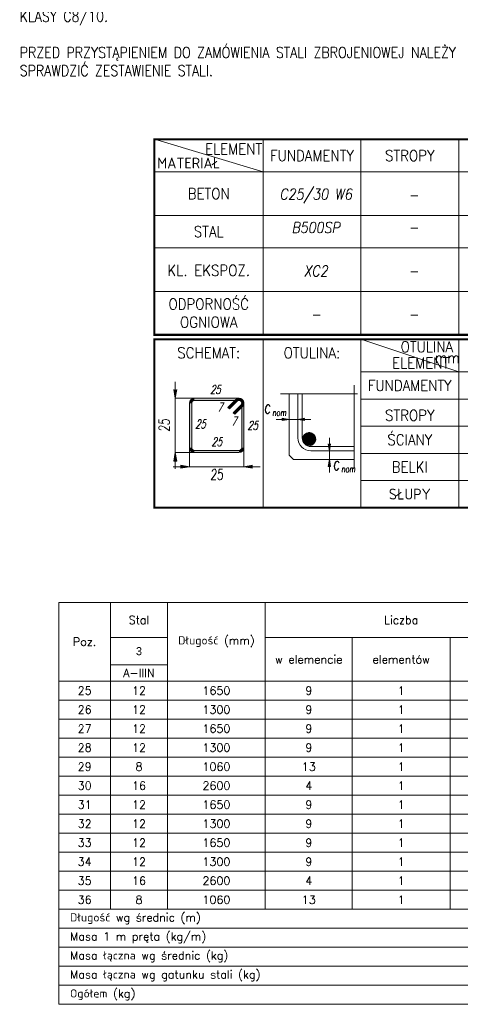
# Model space of a CAD drawing. Extents: x 291018 to 304753, y -113989 to -104075.
# Tile 10 of 12: x 301143 to 302764, y -111025 to -107399. Entities that reach past the tile are written whole.
import ezdxf
from ezdxf.enums import TextEntityAlignment as Align

# ---------------------------------------------------------------- set-up
doc = ezdxf.new("R2010")
doc.units = 0
doc.header["$LTSCALE"] = 5
doc.header["$MEASUREMENT"] = 0
doc.linetypes.add('KRESKOWA', pattern=[19.05, 12.7, -6.35])
for name, color, linetype, lineweight in [('AutoCAD_Structural_Detailing_pręt wyrzucony', 7, 'Continuous', 13), ('AutoCAD_Structural_Detailing_tabele zbrojenia', 7, 'Continuous', 20), ('Opisy', 3, 'Continuous', 9), ('PS_DIM', 4, 'Continuous', 13), ('PS_TEXT', 3, 'Continuous', 13)]:
    doc.layers.add(name, color=color, linetype=linetype, lineweight=lineweight)
doc.styles.add('r-simplex', font='simplex.shx', dxfattribs={"width": 0.9})
doc.styles.add('simplex', font='simplex.shx', dxfattribs={"width": 0.9})
doc.styles.add('SPK', font='simplex.shx', dxfattribs={"width": 0.7, "oblique": 15})
doc.styles.add('SPK Zestawienia', font='simplex.shx', dxfattribs={"width": 0.7, "oblique": 15, "height": 40})
doc.styles.add('styl2T', font='simplex.shx', dxfattribs={"height": 30})

# ---------------------------------------------------------------- blocks, each defined once
blk = doc.blocks.new('tabela')
at = {"layer": 'AutoCAD_Structural_Detailing_pręt wyrzucony'}
for points in [[(6196.7, -136812.2), (6188.7, -136812.2, -0.414213), (6206.7, -136794.2), (6206.7, -136802.2, 0.414213)], [(6188.7, -136976.2), (6188.7, -136812.2), (6196.7, -136812.2), (6196.7, -136976.2)], [(6206.7, -136794.2), (6370.7, -136794.2), (6370.7, -136802.2), (6206.7, -136802.2)], [(6329.7, -136827.7), (6358, -136799.4), (6363.6, -136805.1), (6335.3, -136833.4)], [(6363.6, -136805.1), (6358, -136799.4, -0.668179), (6388.7, -136812.2), (6380.7, -136812.2, 0.668179)], [(6370.7, -136802.2), (6370.7, -136794.2, -0.668179), (6383.4, -136824.9), (6377.8, -136819.2, 0.668179)], [(6388.7, -136812.2), (6388.7, -136976.2), (6380.7, -136976.2), (6380.7, -136812.2)], [(6383.4, -136824.9), (6355.1, -136853.2), (6349.5, -136847.5), (6377.8, -136819.2)], [(6206.7, -136986.2), (6206.7, -136994.2, -0.414214), (6188.7, -136976.2), (6196.7, -136976.2, 0.414214)], [(6370.7, -136994.2), (6206.7, -136994.2), (6206.7, -136986.2), (6370.7, -136986.2)], [(6380.7, -136976.2), (6388.7, -136976.2, -0.414214), (6370.7, -136994.2), (6370.7, -136986.2, 0.414214)]]:
    blk.add_hatch(color=6, dxfattribs=at).paths.add_polyline_path(points, flags=0)
at = {"layer": 'PS_TEXT'}
h = blk.add_hatch(color=8, dxfattribs=at)
h.dxf.hatch_style = 1
h.paths.add_polyline_path([(6136.4, -136794.2), (6142, -136762.3), (6136.4, -136762.3)])
h.paths.add_polyline_path([(6136.4, -136794.2), (6136.4, -136762.3), (6130.8, -136762.3)])
h = blk.add_hatch(color=8, dxfattribs=at)
h.dxf.hatch_style = 1
h.paths.add_polyline_path([(6555.4, -136872), (6529.9, -136876.5), (6529.9, -136872)])
h.paths.add_polyline_path([(6555.4, -136872), (6529.9, -136872), (6529.9, -136867.5)])
h = blk.add_hatch(color=8, dxfattribs=at)
h.dxf.hatch_style = 1
h.paths.add_polyline_path([(6587.4, -136872), (6612.9, -136876.5), (6612.9, -136872)])
h.paths.add_polyline_path([(6587.4, -136872), (6612.9, -136872), (6612.9, -136867.5)])
h = blk.add_hatch(dxfattribs=at)
h.set_pattern_fill('ANSI32', color=8, scale=0.32)
h.set_pattern_definition([(45, (32702.7694, -150542.6457), (-2.15526147, 2.15526147), []), (45, (32704.2062, -150542.6457), (-2.15526147, 2.15526147), [])])
h.paths.add_polyline_path([(6653.3, -136944.2, 1), (6605.3, -136944.2, 1)])
h = blk.add_hatch(color=8, dxfattribs=at)
h.dxf.hatch_style = 1
h.paths.add_polyline_path([(6136.4, -136994.2), (6142, -137026.1), (6136.4, -137026.1)])
h.paths.add_polyline_path([(6136.4, -136994.2), (6136.4, -137026.1), (6130.8, -137026.1)])
h = blk.add_hatch(color=8, dxfattribs=at)
h.dxf.hatch_style = 1
h.paths.add_polyline_path([(6703.2, -136987.8), (6707.7, -136962.3), (6703.2, -136962.3)])
h.paths.add_polyline_path([(6703.2, -136987.8), (6703.2, -136962.3), (6698.7, -136962.3)])
h = blk.add_hatch(color=8, dxfattribs=at)
h.dxf.hatch_style = 1
h.paths.add_polyline_path([(6703.2, -137019.8), (6707.7, -137045.3), (6703.2, -137045.3)])
h.paths.add_polyline_path([(6703.2, -137019.8), (6703.2, -137045.3), (6698.7, -137045.3)])
h = blk.add_hatch(color=8, dxfattribs=at)
h.dxf.hatch_style = 1
h.paths.add_polyline_path([(6188.7, -137046.5), (6156.8, -137052.1), (6156.8, -137046.5)])
h.paths.add_polyline_path([(6188.7, -137046.5), (6156.8, -137046.5), (6156.8, -137040.8)])
h = blk.add_hatch(color=8, dxfattribs=at)
h.dxf.hatch_style = 1
h.paths.add_polyline_path([(6388.7, -137046.5), (6420.6, -137052.1), (6420.6, -137046.5)])
h.paths.add_polyline_path([(6388.7, -137046.5), (6420.6, -137046.5), (6420.6, -137040.8)])
at = {"layer": 'AutoCAD_Structural_Detailing_pręt wyrzucony', "color": 6}
for p, q in [((6188.7, -136976.2), (6188.7, -136812.2)), ((6196.7, -136976.2), (6196.7, -136812.2)), ((6206.7, -136794.2), (6370.7, -136794.2)), ((6206.7, -136802.2), (6370.7, -136802.2)), ((6329.7, -136827.7), (6358, -136799.4)), ((6335.3, -136833.4), (6363.6, -136805.1)), ((6380.7, -136812.2), (6380.7, -136976.2)), ((6388.7, -136812.2), (6388.7, -136976.2)), ((6329.7, -136827.7), (6335.3, -136833.4)), ((6377.8, -136819.2), (6349.5, -136847.5)), ((6355.1, -136853.2), (6349.5, -136847.5)), ((6383.4, -136824.9), (6355.1, -136853.2)), ((6370.7, -136986.2), (6206.7, -136986.2)), ((6370.7, -136994.2), (6206.7, -136994.2))]:
    blk.add_line(p, q, dxfattribs=at)
for centre, radius, start, end in [((6206.7, -136812.2), 18, 90.0002, 180), ((6206.7, -136812.2), 10, 90.0002, 180), ((6370.7, -136812.2), 18, 0, 135), ((6370.7, -136812.2), 10, 0, 135), ((6370.7, -136812.2), 18, 315.0002, 90.0002), ((6370.7, -136812.2), 10, 315.0002, 90.0002), ((6206.7, -136976.2), 18, 180, 270), ((6206.7, -136976.2), 10, 180, 270), ((6370.7, -136976.2), 18, 270, 0), ((6370.7, -136976.2), 10, 270, 0)]:
    blk.add_arc(centre, radius, start, end, dxfattribs=at)
at = {"layer": 'PS_TEXT', "color": 7}
for p, q in [((6459.3, -136577), (6459.3, -137197)), ((6819.3, -136577), (6819.3, -137197)), ((6819.3, -136577), (7179.3, -136697)), ((7179.3, -137197), (7179.3, -136577)), ((7539.3, -137197), (7539.3, -136577)), ((7899.3, -137197), (7899.3, -136577)), ((6819.3, -136697), (8259.3, -136697)), ((6819.3, -136797), (8259.3, -136797)), ((6819.3, -136897), (8259.3, -136897)), ((6819.3, -136997), (8259.3, -136997)), ((6819.3, -137097), (8259.3, -137097))]:
    blk.add_line(p, q, dxfattribs=at)
at = {"layer": 'PS_TEXT', "color": 8}
for p, q in [((6136.4, -136734.2), (6136.4, -137054.2)), ((6130.8, -136762.3), (6136.4, -136794.2)), ((6130.8, -136762.3), (6136.4, -136794.2)), ((6142, -136762.3), (6136.4, -136794.2)), ((6142, -136762.3), (6136.4, -136794.2)), ((6603.4, -136939.8), (6603.4, -136777.7)), ((6211.2, -136794.2), (6136.4, -136794.2)), ((6635.4, -136872), (6507.4, -136872)), ((6529.9, -136867.5), (6555.4, -136872)), ((6529.9, -136876.5), (6529.9, -136867.5)), ((6529.9, -136867.5), (6555.4, -136872)), ((6529.9, -136876.5), (6555.4, -136872)), ((6529.9, -136876.5), (6555.4, -136872)), ((6612.9, -136867.5), (6587.4, -136872)), ((6612.9, -136876.5), (6587.4, -136872)), ((6703.2, -136939.8), (6703.2, -137067.8)), ((6130.8, -137026.1), (6136.4, -136994.2)), ((6130.8, -137026.1), (6136.4, -136994.2)), ((6130.8, -137026.1), (6136.4, -136994.2)), ((6142, -137026.1), (6136.4, -136994.2)), ((6142, -137026.1), (6136.4, -136994.2)), ((6142, -137026.1), (6136.4, -136994.2)), ((6211.2, -136994.2), (6136.4, -136994.2)), ((6188.7, -136971.7), (6188.7, -137046.5)), ((6388.7, -136971.7), (6388.7, -137046.5)), ((6635.4, -136971.8), (6794.7, -136971.8)), ((6698.7, -136962.3), (6703.2, -136987.8)), ((6698.7, -136962.3), (6703.2, -136987.8)), ((6707.7, -136962.3), (6703.2, -136987.8)), ((6707.7, -136962.3), (6703.2, -136987.8)), ((6130.8, -137026.1), (6142, -137026.1)), ((6142, -137026.1), (6130.8, -137026.1)), ((6698.7, -137045.3), (6703.2, -137019.8)), ((6698.7, -137045.3), (6703.2, -137019.8)), ((6698.7, -137045.3), (6703.2, -137019.8)), ((6707.7, -137045.3), (6703.2, -137019.8)), ((6707.7, -137045.3), (6703.2, -137019.8)), ((6707.7, -137045.3), (6703.2, -137019.8)), ((6448.7, -137046.5), (6128.7, -137046.5)), ((6156.8, -137040.8), (6188.7, -137046.5)), ((6156.8, -137040.8), (6156.8, -137052.1)), ((6156.8, -137040.8), (6188.7, -137046.5)), ((6156.8, -137052.1), (6156.8, -137040.8)), ((6156.8, -137040.8), (6188.7, -137046.5)), ((6156.8, -137052.1), (6188.7, -137046.5)), ((6156.8, -137052.1), (6188.7, -137046.5)), ((6156.8, -137052.1), (6188.7, -137046.5)), ((6420.6, -137040.8), (6388.7, -137046.5)), ((6420.6, -137040.8), (6388.7, -137046.5)), ((6420.6, -137052.1), (6388.7, -137046.5)), ((6420.6, -137052.1), (6388.7, -137046.5)), ((6698.7, -137045.3), (6707.7, -137045.3)), ((6707.7, -137045.3), (6698.7, -137045.3))]:
    blk.add_line(p, q, dxfattribs=at)
at = {"layer": 'PS_TEXT', "color": 8, "linetype": 'KRESKOWA', "ltscale": 0.02}
for p, q in [((6523.4, -136777.7), (6806.7, -136777.7)), ((6794.7, -136745.7), (6794.7, -137051.8))]:
    blk.add_line(p, q, dxfattribs=at)
at = {"layer": 'PS_TEXT', "color": 4}
for p, q in [((6555.4, -137003.8), (6555.4, -136777.7)), ((6587.4, -136939.8), (6587.4, -136777.7)), ((6635.4, -136987.8), (6794.7, -136987.8)), ((6555.4, -137003.8), (6571.4, -137019.8)), ((6571.4, -137019.8), (6794.7, -137019.8))]:
    blk.add_line(p, q, dxfattribs=at)
at = {"layer": 'PS_TEXT', "color": 51, "const_width": 8}
blk.add_lwpolyline([(6059.3, -137197), (8259.3, -137197), (8259.3, -136577), (6059.3, -136577)], close=True, dxfattribs=at)
at = {"layer": 'PS_TEXT', "color": 8}
blk.add_circle((6629.3, -136944.2), 24, dxfattribs=at)
at = {"layer": 'PS_TEXT', "color": 4}
blk.add_arc((6635.4, -136939.8), 48, 180, 270, dxfattribs=at)
at = {"layer": 'PS_TEXT', "color": 8}
blk.add_arc((6635.4, -136939.8), 32, 180, 270, dxfattribs=at)
at = {"layer": 'PS_DIM', "style": 'r-simplex', "oblique": 10, "width": 0.9, "flags": 4}
for tag, p in [('GÓRĄ', (7352.2, -136755.5)), ('DOŁEM', (7712.2, -136755.5)), ('STRONAMI', (8072.2, -136755.5)), ('GÓRĄ', (7352.2, -136855.5)), ('DOŁEM', (7712.2, -136855.5)), ('STRONAMI', (8072.2, -136855.5)), ('GÓRĄ', (7352.2, -136955.5)), ('DOŁEM', (7712.2, -136955.5)), ('STRONAMI', (8072.2, -136955.5)), ('GÓRĄ', (7352.2, -137055.5)), ('DOŁEM', (7712.2, -137055.5)), ('STRONAMI', (8072.2, -137055.5)), ('GÓRĄ', (7352.2, -137155.5)), ('DOŁEM', (7712.2, -137155.5)), ('STRONAMI', (8072.2, -137155.5))]:
    blk.add_attdef(tag, text='', height=40, dxfattribs=at).set_placement(p, align=Align.MIDDLE)
at = {"layer": 'PS_TEXT', "color": 4, "oblique": 5, "width": 0.7}
for s, height, style, p in [('c', 48, 'SPK Zestawienia', (6474.9, -136826.5)), ('nom', 24, 'SPK Zestawienia', (6519.5, -136847)), ('c', 48, 'SPK Zestawienia', (6728.9, -137034.4)), ('25', 40, 'SPK', (6288.7, -137074.6)), ('nom', 24, 'SPK Zestawienia', (6773.5, -137054.8))]:
    blk.add_text(s, height=height, dxfattribs=dict(at, style=style)).set_placement(p, align=Align.MIDDLE_CENTER)
at = {"layer": 'PS_TEXT', "color": 4, "style": 'SPK', "oblique": 5, "width": 0.7}
blk.add_text('25', height=40, rotation=90, dxfattribs=at).set_placement((6095.2, -136894.2), align=Align.MIDDLE_CENTER)
at = {"layer": 'PS_TEXT', "color": 51, "char_height": 40, "attachment_point": 5, "style": 'r-simplex'}
for s, insert, width in [('OTULINA ', (7062.2, -136604.7), 360), ('GÓRĄ', (7359.3, -136637), 360), ('SCHEMAT:', (6259.3, -136627), 400), ('OTULINA:', (6639.3, -136627), 400), ('mm', (7137.2, -136645.1), 380), ('DOŁEM', (7719.3, -136637), 360), ('STRONAMI', (8079.3, -136637), 360), ('ELEMENT', (7039.3, -136664.1), 400), ('FUNDAMENTY', (6999.3, -136747), 360), ('STROPY', (6999.3, -136857), 360), ('ŚCIANY', (6999.3, -136947), 360), ('BELKI', (6999.3, -137047), 360), ('SŁUPY', (6999.3, -137147), 360)]:
    blk.add_mtext(s, dxfattribs=dict(at, insert=insert, width=width))
at = {"layer": 'PS_TEXT', "color": 4, "char_height": 32, "width": 247.975, "attachment_point": 5, "style": 'SPK'}
for s, insert in [('25', (6283.4, -136762.2)), ('7', (6300.7, -136826.5)), ('25', (6228.7, -136888.9)), ('7', (6352.5, -136877.9)), ('25', (6420.7, -136894.2)), ('25', (6288.7, -136954.2))]:
    blk.add_mtext(s, dxfattribs=dict(at, insert=insert))
blk = doc.blocks.new('tabela_1')
at = {"layer": 'PS_TEXT', "color": 7}
for p, q in [((6059.3, -135817), (6459.3, -135937)), ((6459.3, -135817), (6459.3, -136537)), ((6819.3, -135817), (6819.3, -136537)), ((7179.3, -135817), (7179.3, -136537)), ((7539.3, -135817), (7539.3, -136537)), ((7899.3, -135817), (7899.3, -136537)), ((6059.3, -135937), (8259.3, -135937)), ((6059.3, -136097), (8259.3, -136097)), ((6059.3, -136217), (8259.3, -136217)), ((6179.3, -136217), (8259.3, -136217)), ((6059.3, -136377), (8259.3, -136377))]:
    blk.add_line(p, q, dxfattribs=at)
at = {"layer": 'PS_TEXT', "color": 51, "const_width": 8}
blk.add_lwpolyline([(6059.3, -136537), (8259.3, -136537), (8259.3, -135817), (6059.3, -135817)], close=True, dxfattribs=at)
at = {"layer": 'PS_TEXT', "color": 7}
blk.add_point((7899.3, -135937), dxfattribs=at)
at = {"layer": 'PS_DIM', "style": 'r-simplex', "oblique": 10, "width": 0.85, "flags": 4}
for tag, p in [('BETON', (6653.3, -136021.7)), ('BETON', (7013.3, -136021.7)), ('BETON', (7373.3, -136021.7)), ('BETON', (7733.3, -136021.7)), ('BETON', (8093.3, -136021.7)), ('STAL', (6653.3, -136141.7)), ('STAL', (7013.3, -136141.7)), ('STAL', (7373.3, -136141.7)), ('STAL', (7733.3, -136141.7)), ('STAL', (8093.3, -136141.7)), ('KL.', (6653.3, -136301.7)), ('KL.', (7013.3, -136301.7)), ('KL', (7373.3, -136301.7)), ('KL.', (7733.3, -136301.7)), ('KL.', (8093.3, -136301.7)), ('REI', (6653.3, -136461.7)), ('REI', (7013.3, -136461.7)), ('REI', (7373.3, -136461.7)), ('REI', (7733.3, -136461.7)), ('REI', (8093.3, -136461.7))]:
    blk.add_attdef(tag, text='', height=40, dxfattribs=at).set_placement(p, align=Align.MIDDLE)
at = {"layer": 'PS_TEXT', "color": 51, "char_height": 40, "attachment_point": 5, "style": 'r-simplex'}
for s, insert, width in [('ELEMENT', (6350.9, -135852.4), 400), ('MATERIAŁ', (6185.6, -135904.4), 400), ('FUNDAMENTY', (6639.3, -135877), 360), ('STROPY', (6999.3, -135877), 360), ('ŚCIANY', (7359.3, -135877), 360), ('BELKI', (7719.3, -135877), 360), ('SŁUPY', (8079.3, -135877), 360), ('BETON', (6259.3, -136017), 400), ('STAL', (6259.3, -136157), 400), ('KL. EKSPOZ.', (6259.3, -136299.7), 400), ('ODPORNOŚĆ\\POGNIOWA', (6259.3, -136457), 400)]:
    blk.add_mtext(s, dxfattribs=dict(at, insert=insert, width=width))

msp = doc.modelspace()

# ---------------------------------------------------------------- linework, layer by layer
at = {"layer": 'AutoCAD_Structural_Detailing_tabele zbrojenia', "color": 242}
for p, q in [((301286.45, -109544.66), (303796.45, -109544.66)), ((301286.45, -111024.66), (301286.45, -109544.66)), ((301286.45, -109544.66), (301476.45, -109544.66)), ((301286.45, -109834.66), (301286.45, -109544.66)), ((301476.45, -109544.66), (301476.45, -109834.66)), ((301476.45, -109544.66), (301686.45, -109544.66)), ((301476.45, -109674.66), (301476.45, -109544.66)), ((301686.45, -109544.66), (302046.45, -109544.66)), ((301686.45, -109834.66), (301686.45, -109544.66)), ((301686.45, -109544.66), (301686.45, -109674.66)), ((302046.45, -109544.66), (302046.45, -109834.66)), ((302046.45, -109544.66), (303046.45, -109544.66)), ((302046.45, -109674.66), (302046.45, -109544.66)), ((301686.45, -109674.66), (301476.45, -109674.66)), ((301476.45, -109674.66), (301686.45, -109674.66)), ((301476.45, -109774.66), (301476.45, -109674.66)), ((301686.45, -109674.66), (301686.45, -109774.66)), ((303046.45, -109674.66), (302046.45, -109674.66)), ((302046.45, -109674.66), (302366.45, -109674.66)), ((302046.45, -109834.66), (302046.45, -109674.66)), ((302366.45, -109674.66), (302726.45, -109674.66)), ((302366.45, -109834.66), (302366.45, -109674.66)), ((302366.45, -109674.66), (302366.45, -109834.66)), ((302726.45, -109674.66), (303046.45, -109674.66)), ((302726.45, -109834.66), (302726.45, -109674.66)), ((302726.45, -109674.66), (302726.45, -109834.66)), ((301686.45, -109774.66), (301476.45, -109774.66)), ((301476.45, -109774.66), (301686.45, -109774.66)), ((301476.45, -109834.66), (301476.45, -109774.66)), ((301686.45, -109774.66), (301686.45, -109834.66)), ((301476.45, -109834.66), (301286.45, -109834.66)), ((301286.45, -109834.66), (301476.45, -109834.66)), ((301286.45, -109904.66), (301286.45, -109834.66)), ((301686.45, -109834.66), (301476.45, -109834.66)), ((301476.45, -109834.66), (301476.45, -109904.66)), ((301476.45, -109834.66), (301686.45, -109834.66)), ((301476.45, -109904.66), (301476.45, -109834.66)), ((302046.45, -109834.66), (301686.45, -109834.66)), ((301686.45, -109834.66), (301686.45, -109904.66)), ((301686.45, -109834.66), (302046.45, -109834.66)), ((301686.45, -109904.66), (301686.45, -109834.66)), ((302366.45, -109834.66), (302046.45, -109834.66)), ((302046.45, -109834.66), (302046.45, -109904.66)), ((302046.45, -109834.66), (302366.45, -109834.66)), ((302046.45, -109904.66), (302046.45, -109834.66)), ((302726.45, -109834.66), (302366.45, -109834.66)), ((302366.45, -109834.66), (302366.45, -109904.66)), ((302366.45, -109834.66), (302726.45, -109834.66)), ((302366.45, -109904.66), (302366.45, -109834.66)), ((303046.45, -109834.66), (302726.45, -109834.66)), ((302726.45, -109834.66), (302726.45, -109904.66)), ((302726.45, -109834.66), (303046.45, -109834.66)), ((302726.45, -109904.66), (302726.45, -109834.66)), ((301476.45, -109904.66), (301286.45, -109904.66)), ((301286.45, -109904.66), (301476.45, -109904.66)), ((301286.45, -109974.66), (301286.45, -109904.66)), ((301686.45, -109904.66), (301476.45, -109904.66)), ((301476.45, -109904.66), (301476.45, -109974.66)), ((301476.45, -109904.66), (301686.45, -109904.66)), ((301476.45, -109974.66), (301476.45, -109904.66)), ((302046.45, -109904.66), (301686.45, -109904.66)), ((301686.45, -109904.66), (301686.45, -109974.66)), ((301686.45, -109904.66), (302046.45, -109904.66)), ((301686.45, -109974.66), (301686.45, -109904.66)), ((302366.45, -109904.66), (302046.45, -109904.66)), ((302046.45, -109904.66), (302046.45, -109974.66)), ((302046.45, -109904.66), (302366.45, -109904.66)), ((302046.45, -109974.66), (302046.45, -109904.66)), ((302726.45, -109904.66), (302366.45, -109904.66)), ((302366.45, -109904.66), (302366.45, -109974.66)), ((302366.45, -109904.66), (302726.45, -109904.66)), ((302366.45, -109974.66), (302366.45, -109904.66)), ((303046.45, -109904.66), (302726.45, -109904.66)), ((302726.45, -109904.66), (302726.45, -109974.66)), ((302726.45, -109904.66), (303046.45, -109904.66)), ((302726.45, -109974.66), (302726.45, -109904.66)), ((301476.45, -109974.66), (301286.45, -109974.66)), ((301286.45, -109974.66), (301476.45, -109974.66)), ((301286.45, -110044.66), (301286.45, -109974.66)), ((301686.45, -109974.66), (301476.45, -109974.66)), ((301476.45, -109974.66), (301476.45, -110044.66)), ((301476.45, -109974.66), (301686.45, -109974.66)), ((301476.45, -110044.66), (301476.45, -109974.66)), ((302046.45, -109974.66), (301686.45, -109974.66)), ((301686.45, -109974.66), (301686.45, -110044.66)), ((301686.45, -109974.66), (302046.45, -109974.66)), ((301686.45, -110044.66), (301686.45, -109974.66)), ((302366.45, -109974.66), (302046.45, -109974.66)), ((302046.45, -109974.66), (302046.45, -110044.66)), ((302046.45, -109974.66), (302366.45, -109974.66)), ((302046.45, -110044.66), (302046.45, -109974.66)), ((302726.45, -109974.66), (302366.45, -109974.66)), ((302366.45, -109974.66), (302366.45, -110044.66)), ((302366.45, -109974.66), (302726.45, -109974.66)), ((302366.45, -110044.66), (302366.45, -109974.66)), ((303046.45, -109974.66), (302726.45, -109974.66)), ((302726.45, -109974.66), (302726.45, -110044.66)), ((302726.45, -109974.66), (303046.45, -109974.66)), ((302726.45, -110044.66), (302726.45, -109974.66)), ((301476.45, -110044.66), (301286.45, -110044.66)), ((301286.45, -110044.66), (301476.45, -110044.66)), ((301286.45, -110114.66), (301286.45, -110044.66)), ((301686.45, -110044.66), (301476.45, -110044.66)), ((301476.45, -110044.66), (301476.45, -110114.66)), ((301476.45, -110044.66), (301686.45, -110044.66)), ((301476.45, -110114.66), (301476.45, -110044.66)), ((302046.45, -110044.66), (301686.45, -110044.66)), ((301686.45, -110044.66), (301686.45, -110114.66)), ((301686.45, -110044.66), (302046.45, -110044.66)), ((301686.45, -110114.66), (301686.45, -110044.66)), ((302366.45, -110044.66), (302046.45, -110044.66)), ((302046.45, -110044.66), (302046.45, -110114.66)), ((302046.45, -110044.66), (302366.45, -110044.66)), ((302046.45, -110114.66), (302046.45, -110044.66)), ((302726.45, -110044.66), (302366.45, -110044.66)), ((302366.45, -110044.66), (302366.45, -110114.66)), ((302366.45, -110044.66), (302726.45, -110044.66)), ((302366.45, -110114.66), (302366.45, -110044.66)), ((303046.45, -110044.66), (302726.45, -110044.66)), ((302726.45, -110044.66), (302726.45, -110114.66)), ((302726.45, -110044.66), (303046.45, -110044.66)), ((302726.45, -110114.66), (302726.45, -110044.66)), ((301476.45, -110114.66), (301286.45, -110114.66)), ((301286.45, -110114.66), (301476.45, -110114.66)), ((301286.45, -110184.66), (301286.45, -110114.66)), ((301686.45, -110114.66), (301476.45, -110114.66)), ((301476.45, -110114.66), (301476.45, -110184.66)), ((301476.45, -110114.66), (301686.45, -110114.66)), ((301476.45, -110184.66), (301476.45, -110114.66)), ((302046.45, -110114.66), (301686.45, -110114.66)), ((301686.45, -110114.66), (301686.45, -110184.66)), ((301686.45, -110114.66), (302046.45, -110114.66)), ((301686.45, -110184.66), (301686.45, -110114.66)), ((302366.45, -110114.66), (302046.45, -110114.66)), ((302046.45, -110114.66), (302046.45, -110184.66)), ((302046.45, -110114.66), (302366.45, -110114.66)), ((302046.45, -110184.66), (302046.45, -110114.66)), ((302726.45, -110114.66), (302366.45, -110114.66)), ((302366.45, -110114.66), (302366.45, -110184.66)), ((302366.45, -110114.66), (302726.45, -110114.66)), ((302366.45, -110184.66), (302366.45, -110114.66)), ((303046.45, -110114.66), (302726.45, -110114.66)), ((302726.45, -110114.66), (302726.45, -110184.66)), ((302726.45, -110114.66), (303046.45, -110114.66)), ((302726.45, -110184.66), (302726.45, -110114.66)), ((301476.45, -110184.66), (301286.45, -110184.66)), ((301286.45, -110184.66), (301476.45, -110184.66)), ((301286.45, -110254.66), (301286.45, -110184.66)), ((301686.45, -110184.66), (301476.45, -110184.66)), ((301476.45, -110184.66), (301476.45, -110254.66)), ((301476.45, -110184.66), (301686.45, -110184.66)), ((301476.45, -110254.66), (301476.45, -110184.66)), ((302046.45, -110184.66), (301686.45, -110184.66)), ((301686.45, -110184.66), (301686.45, -110254.66)), ((301686.45, -110184.66), (302046.45, -110184.66)), ((301686.45, -110254.66), (301686.45, -110184.66)), ((302366.45, -110184.66), (302046.45, -110184.66)), ((302046.45, -110184.66), (302046.45, -110254.66)), ((302046.45, -110184.66), (302366.45, -110184.66)), ((302046.45, -110254.66), (302046.45, -110184.66)), ((302726.45, -110184.66), (302366.45, -110184.66)), ((302366.45, -110184.66), (302366.45, -110254.66)), ((302366.45, -110184.66), (302726.45, -110184.66)), ((302366.45, -110254.66), (302366.45, -110184.66)), ((303046.45, -110184.66), (302726.45, -110184.66)), ((302726.45, -110184.66), (302726.45, -110254.66)), ((302726.45, -110184.66), (303046.45, -110184.66)), ((302726.45, -110254.66), (302726.45, -110184.66)), ((301476.45, -110254.66), (301286.45, -110254.66)), ((301286.45, -110254.66), (301476.45, -110254.66)), ((301286.45, -110324.66), (301286.45, -110254.66)), ((301686.45, -110254.66), (301476.45, -110254.66)), ((301476.45, -110254.66), (301476.45, -110324.66)), ((301476.45, -110254.66), (301686.45, -110254.66)), ((301476.45, -110324.66), (301476.45, -110254.66)), ((302046.45, -110254.66), (301686.45, -110254.66)), ((301686.45, -110254.66), (301686.45, -110324.66)), ((301686.45, -110254.66), (302046.45, -110254.66)), ((301686.45, -110324.66), (301686.45, -110254.66)), ((302366.45, -110254.66), (302046.45, -110254.66)), ((302046.45, -110254.66), (302046.45, -110324.66)), ((302046.45, -110254.66), (302366.45, -110254.66)), ((302046.45, -110324.66), (302046.45, -110254.66)), ((302726.45, -110254.66), (302366.45, -110254.66)), ((302366.45, -110254.66), (302366.45, -110324.66)), ((302366.45, -110254.66), (302726.45, -110254.66)), ((302366.45, -110324.66), (302366.45, -110254.66)), ((303046.45, -110254.66), (302726.45, -110254.66)), ((302726.45, -110254.66), (302726.45, -110324.66)), ((302726.45, -110254.66), (303046.45, -110254.66)), ((302726.45, -110324.66), (302726.45, -110254.66)), ((301476.45, -110324.66), (301286.45, -110324.66)), ((301286.45, -110324.66), (301476.45, -110324.66)), ((301286.45, -110394.66), (301286.45, -110324.66)), ((301686.45, -110324.66), (301476.45, -110324.66)), ((301476.45, -110324.66), (301476.45, -110394.66)), ((301476.45, -110324.66), (301686.45, -110324.66)), ((301476.45, -110394.66), (301476.45, -110324.66)), ((302046.45, -110324.66), (301686.45, -110324.66)), ((301686.45, -110324.66), (301686.45, -110394.66)), ((301686.45, -110324.66), (302046.45, -110324.66)), ((301686.45, -110394.66), (301686.45, -110324.66)), ((302366.45, -110324.66), (302046.45, -110324.66)), ((302046.45, -110324.66), (302046.45, -110394.66)), ((302046.45, -110324.66), (302366.45, -110324.66)), ((302046.45, -110394.66), (302046.45, -110324.66)), ((302726.45, -110324.66), (302366.45, -110324.66)), ((302366.45, -110324.66), (302366.45, -110394.66)), ((302366.45, -110324.66), (302726.45, -110324.66)), ((302366.45, -110394.66), (302366.45, -110324.66)), ((303046.45, -110324.66), (302726.45, -110324.66)), ((302726.45, -110324.66), (302726.45, -110394.66)), ((302726.45, -110324.66), (303046.45, -110324.66)), ((302726.45, -110394.66), (302726.45, -110324.66)), ((301476.45, -110394.66), (301286.45, -110394.66)), ((301286.45, -110394.66), (301476.45, -110394.66)), ((301286.45, -110464.66), (301286.45, -110394.66)), ((301686.45, -110394.66), (301476.45, -110394.66)), ((301476.45, -110394.66), (301476.45, -110464.66)), ((301476.45, -110394.66), (301686.45, -110394.66)), ((301476.45, -110464.66), (301476.45, -110394.66)), ((302046.45, -110394.66), (301686.45, -110394.66)), ((301686.45, -110394.66), (301686.45, -110464.66)), ((301686.45, -110394.66), (302046.45, -110394.66)), ((301686.45, -110464.66), (301686.45, -110394.66)), ((302366.45, -110394.66), (302046.45, -110394.66)), ((302046.45, -110394.66), (302046.45, -110464.66)), ((302046.45, -110394.66), (302366.45, -110394.66)), ((302046.45, -110464.66), (302046.45, -110394.66)), ((302726.45, -110394.66), (302366.45, -110394.66)), ((302366.45, -110394.66), (302366.45, -110464.66)), ((302366.45, -110394.66), (302726.45, -110394.66)), ((302366.45, -110464.66), (302366.45, -110394.66)), ((303046.45, -110394.66), (302726.45, -110394.66)), ((302726.45, -110394.66), (302726.45, -110464.66)), ((302726.45, -110394.66), (303046.45, -110394.66)), ((302726.45, -110464.66), (302726.45, -110394.66)), ((301476.45, -110464.66), (301286.45, -110464.66)), ((301286.45, -110464.66), (301476.45, -110464.66)), ((301286.45, -110534.66), (301286.45, -110464.66)), ((301686.45, -110464.66), (301476.45, -110464.66)), ((301476.45, -110464.66), (301476.45, -110534.66)), ((301476.45, -110464.66), (301686.45, -110464.66)), ((301476.45, -110534.66), (301476.45, -110464.66)), ((302046.45, -110464.66), (301686.45, -110464.66)), ((301686.45, -110464.66), (301686.45, -110534.66)), ((301686.45, -110464.66), (302046.45, -110464.66)), ((301686.45, -110534.66), (301686.45, -110464.66)), ((302366.45, -110464.66), (302046.45, -110464.66)), ((302046.45, -110464.66), (302046.45, -110534.66)), ((302046.45, -110464.66), (302366.45, -110464.66)), ((302046.45, -110534.66), (302046.45, -110464.66)), ((302726.45, -110464.66), (302366.45, -110464.66)), ((302366.45, -110464.66), (302366.45, -110534.66)), ((302366.45, -110464.66), (302726.45, -110464.66)), ((302366.45, -110534.66), (302366.45, -110464.66)), ((303046.45, -110464.66), (302726.45, -110464.66)), ((302726.45, -110464.66), (302726.45, -110534.66)), ((302726.45, -110464.66), (303046.45, -110464.66)), ((302726.45, -110534.66), (302726.45, -110464.66)), ((301476.45, -110534.66), (301286.45, -110534.66)), ((301286.45, -110534.66), (301476.45, -110534.66)), ((301286.45, -110604.66), (301286.45, -110534.66)), ((301686.45, -110534.66), (301476.45, -110534.66)), ((301476.45, -110534.66), (301476.45, -110604.66)), ((301476.45, -110534.66), (301686.45, -110534.66)), ((301476.45, -110604.66), (301476.45, -110534.66)), ((302046.45, -110534.66), (301686.45, -110534.66)), ((301686.45, -110534.66), (301686.45, -110604.66)), ((301686.45, -110534.66), (302046.45, -110534.66)), ((301686.45, -110604.66), (301686.45, -110534.66)), ((302366.45, -110534.66), (302046.45, -110534.66)), ((302046.45, -110534.66), (302046.45, -110604.66)), ((302046.45, -110534.66), (302366.45, -110534.66)), ((302046.45, -110604.66), (302046.45, -110534.66)), ((302726.45, -110534.66), (302366.45, -110534.66)), ((302366.45, -110534.66), (302366.45, -110604.66)), ((302366.45, -110534.66), (302726.45, -110534.66)), ((302366.45, -110604.66), (302366.45, -110534.66)), ((303046.45, -110534.66), (302726.45, -110534.66)), ((302726.45, -110534.66), (302726.45, -110604.66)), ((302726.45, -110534.66), (303046.45, -110534.66)), ((302726.45, -110604.66), (302726.45, -110534.66)), ((301476.45, -110604.66), (301286.45, -110604.66)), ((301286.45, -110604.66), (301476.45, -110604.66)), ((301286.45, -110674.66), (301286.45, -110604.66)), ((301686.45, -110604.66), (301476.45, -110604.66)), ((301476.45, -110604.66), (301476.45, -110674.66)), ((301476.45, -110604.66), (301686.45, -110604.66)), ((301476.45, -110674.66), (301476.45, -110604.66)), ((302046.45, -110604.66), (301686.45, -110604.66)), ((301686.45, -110604.66), (301686.45, -110674.66)), ((301686.45, -110604.66), (302046.45, -110604.66)), ((301686.45, -110674.66), (301686.45, -110604.66)), ((302366.45, -110604.66), (302046.45, -110604.66)), ((302046.45, -110604.66), (302046.45, -110674.66)), ((302046.45, -110604.66), (302366.45, -110604.66)), ((302046.45, -110674.66), (302046.45, -110604.66)), ((302726.45, -110604.66), (302366.45, -110604.66)), ((302366.45, -110604.66), (302366.45, -110674.66)), ((302366.45, -110604.66), (302726.45, -110604.66)), ((302366.45, -110674.66), (302366.45, -110604.66)), ((303046.45, -110604.66), (302726.45, -110604.66)), ((302726.45, -110604.66), (302726.45, -110674.66)), ((302726.45, -110604.66), (303046.45, -110604.66)), ((302726.45, -110674.66), (302726.45, -110604.66)), ((301286.45, -110674.66), (303046.45, -110674.66)), ((301286.45, -110744.66), (301286.45, -110674.66)), ((301476.45, -110674.66), (301286.45, -110674.66)), ((301686.45, -110674.66), (301476.45, -110674.66)), ((302046.45, -110674.66), (301686.45, -110674.66)), ((302366.45, -110674.66), (302046.45, -110674.66)), ((302726.45, -110674.66), (302366.45, -110674.66)), ((303046.45, -110674.66), (302726.45, -110674.66)), ((301286.45, -110744.66), (303046.45, -110744.66)), ((301286.45, -110814.66), (301286.45, -110744.66)), ((303046.45, -110744.66), (301286.45, -110744.66)), ((301286.45, -110814.66), (303046.45, -110814.66)), ((301286.45, -110884.66), (301286.45, -110814.66)), ((303046.45, -110814.66), (301286.45, -110814.66)), ((301286.45, -110884.66), (303046.45, -110884.66)), ((301286.45, -110954.66), (301286.45, -110884.66)), ((303046.45, -110884.66), (301286.45, -110884.66)), ((301286.45, -110954.66), (303046.45, -110954.66)), ((301286.45, -111024.66), (301286.45, -110954.66)), ((303046.45, -110954.66), (301286.45, -110954.66)), ((303796.45, -111024.66), (301286.45, -111024.66)), ((303046.45, -111024.66), (301286.45, -111024.66))]:
    msp.add_line(p, q, dxfattribs=at)

# ---------------------------------------------------------------- block references
at = {"layer": 'PS_DIM'}
ref = msp.add_blockref('tabela_1', (295578.84, 27977.11), dxfattribs=at)
ref.add_attrib('BETON', 'C25/30 W6', dxfattribs={"height": 40, "style": 'r-simplex', "oblique": 10, "width": 0.85}).set_placement((302232.1, -108044.57), align=Align.MIDDLE)
ref.add_attrib('STAL', 'B500SP', dxfattribs={"height": 40, "style": 'r-simplex', "oblique": 10, "width": 0.85}).set_placement((302232.1, -108164.57), align=Align.MIDDLE)
ref.add_attrib('KL.', 'XC2', dxfattribs={"height": 40, "style": 'r-simplex', "oblique": 10, "width": 0.85}).set_placement((302232.1, -108324.57), align=Align.MIDDLE)
ref.add_attrib('REI', '-', dxfattribs={"height": 40, "style": 'r-simplex', "oblique": 10, "width": 0.85}).set_placement((302232.1, -108484.57), align=Align.MIDDLE)
ref.add_attrib('BETON', '-', dxfattribs={"height": 40, "style": 'r-simplex', "oblique": 10, "width": 0.85}).set_placement((302592.1, -108044.57), align=Align.MIDDLE)
ref.add_attrib('STAL', '-', dxfattribs={"height": 40, "style": 'r-simplex', "oblique": 10, "width": 0.85}).set_placement((302592.1, -108164.57), align=Align.MIDDLE)
ref.add_attrib('KL.', '-', dxfattribs={"height": 40, "style": 'r-simplex', "oblique": 10, "width": 0.85}).set_placement((302592.1, -108324.57), align=Align.MIDDLE)
ref.add_attrib('REI', '-', dxfattribs={"height": 40, "style": 'r-simplex', "oblique": 10, "width": 0.85}).set_placement((302592.1, -108484.57), align=Align.MIDDLE)
ref.add_attrib('BETON', '-', dxfattribs={"height": 40, "style": 'r-simplex', "oblique": 10, "width": 0.85}).set_placement((302952.1, -108044.57), align=Align.MIDDLE)
ref.add_attrib('STAL', '-', dxfattribs={"height": 40, "style": 'r-simplex', "oblique": 10, "width": 0.85}).set_placement((302952.1, -108164.57), align=Align.MIDDLE)
ref.add_attrib('KL', '-', dxfattribs={"height": 40, "style": 'r-simplex', "oblique": 10, "width": 0.85}).set_placement((302952.1, -108324.57), align=Align.MIDDLE)
ref.add_attrib('REI', '-', dxfattribs={"height": 40, "style": 'r-simplex', "oblique": 10, "width": 0.85}).set_placement((302952.1, -108484.57), align=Align.MIDDLE)
ref.add_attrib('BETON', '-', dxfattribs={"height": 40, "style": 'r-simplex', "oblique": 10, "width": 0.85}).set_placement((303312.1, -108044.57), align=Align.MIDDLE)
ref.add_attrib('STAL', '-', dxfattribs={"height": 40, "style": 'r-simplex', "oblique": 10, "width": 0.85}).set_placement((303312.1, -108164.57), align=Align.MIDDLE)
ref.add_attrib('KL.', '-', dxfattribs={"height": 40, "style": 'r-simplex', "oblique": 10, "width": 0.85}).set_placement((303312.1, -108324.57), align=Align.MIDDLE)
ref.add_attrib('REI', '-', dxfattribs={"height": 40, "style": 'r-simplex', "oblique": 10, "width": 0.85}).set_placement((303312.1, -108484.57), align=Align.MIDDLE)
ref.add_attrib('BETON', '-', dxfattribs={"height": 40, "style": 'r-simplex', "oblique": 10, "width": 0.85}).set_placement((303672.1, -108044.57), align=Align.MIDDLE)
ref.add_attrib('STAL', '-', dxfattribs={"height": 40, "style": 'r-simplex', "oblique": 10, "width": 0.85}).set_placement((303672.1, -108164.57), align=Align.MIDDLE)
ref.add_attrib('KL.', '-', dxfattribs={"height": 40, "style": 'r-simplex', "oblique": 10, "width": 0.85}).set_placement((303672.1, -108324.57), align=Align.MIDDLE)
ref.add_attrib('REI', '-', dxfattribs={"height": 40, "style": 'r-simplex', "oblique": 10, "width": 0.85}).set_placement((303672.1, -108484.57), align=Align.MIDDLE)
ref = msp.add_blockref('tabela', (295578.84, 28000.86), dxfattribs=at)
ref.add_attrib('GÓRĄ', '50', dxfattribs={"height": 40, "style": 'r-simplex', "oblique": 10, "width": 0.9}).set_placement((302931.08, -108754.63), align=Align.MIDDLE)
ref.add_attrib('DOŁEM', '50', dxfattribs={"height": 40, "style": 'r-simplex', "oblique": 10, "width": 0.9}).set_placement((303291.08, -108754.63), align=Align.MIDDLE)
ref.add_attrib('STRONAMI', '50/30', dxfattribs={"height": 40, "style": 'r-simplex', "oblique": 10, "width": 0.9}).set_placement((303651.08, -108754.63), align=Align.MIDDLE)
ref.add_attrib('GÓRĄ', '-', dxfattribs={"height": 40, "style": 'r-simplex', "oblique": 10, "width": 0.9}).set_placement((302931.08, -108854.63), align=Align.MIDDLE)
ref.add_attrib('DOŁEM', '-', dxfattribs={"height": 40, "style": 'r-simplex', "oblique": 10, "width": 0.9}).set_placement((303291.08, -108854.63), align=Align.MIDDLE)
ref.add_attrib('STRONAMI', '-', dxfattribs={"height": 40, "style": 'r-simplex', "oblique": 10, "width": 0.9}).set_placement((303651.08, -108854.63), align=Align.MIDDLE)
ref.add_attrib('GÓRĄ', '-', dxfattribs={"height": 40, "style": 'r-simplex', "oblique": 10, "width": 0.9}).set_placement((302931.08, -108954.63), align=Align.MIDDLE)
ref.add_attrib('DOŁEM', '-', dxfattribs={"height": 40, "style": 'r-simplex', "oblique": 10, "width": 0.9}).set_placement((303291.08, -108954.63), align=Align.MIDDLE)
ref.add_attrib('STRONAMI', '-', dxfattribs={"height": 40, "style": 'r-simplex', "oblique": 10, "width": 0.9}).set_placement((303651.08, -108954.63), align=Align.MIDDLE)
ref.add_attrib('GÓRĄ', '-', dxfattribs={"height": 40, "style": 'r-simplex', "oblique": 10, "width": 0.9}).set_placement((302931.08, -109054.63), align=Align.MIDDLE)
ref.add_attrib('DOŁEM', '-', dxfattribs={"height": 40, "style": 'r-simplex', "oblique": 10, "width": 0.9}).set_placement((303291.08, -109054.63), align=Align.MIDDLE)
ref.add_attrib('STRONAMI', '-', dxfattribs={"height": 40, "style": 'r-simplex', "oblique": 10, "width": 0.9}).set_placement((303651.08, -109054.63), align=Align.MIDDLE)
ref.add_attrib('GÓRĄ', '-', dxfattribs={"height": 40, "style": 'r-simplex', "oblique": 10, "width": 0.9}).set_placement((302931.08, -109154.63), align=Align.MIDDLE)
ref.add_attrib('DOŁEM', '-', dxfattribs={"height": 40, "style": 'r-simplex', "oblique": 10, "width": 0.9}).set_placement((303291.08, -109154.63), align=Align.MIDDLE)
ref.add_attrib('STRONAMI', '-', dxfattribs={"height": 40, "style": 'r-simplex', "oblique": 10, "width": 0.9}).set_placement((303651.08, -109154.63), align=Align.MIDDLE)

# ---------------------------------------------------------------- texts
at = {"layer": 'AutoCAD_Structural_Detailing_tabele zbrojenia', "color": 3, "char_height": 30, "style": 'styl2T'}
for s, insert, width, attachment_point in [('Stal', (301581.45, -109609.66), 210, 5), ('Liczba', (302546.45, -109609.66), 1000, 5), ('Poz.', (301381.45, -109689.66), 190, 5), ('Długość (mm)', (301866.45, -109689.66), 360, 5), ('\\Fdiam;3\\Fsimplex.shx;', (301581.45, -109724.66), 210, 5), ('w elemencie', (302206.45, -109754.66), 320, 5), ('elementów', (302546.45, -109754.66), 360, 5), ('A-IIIN', (301581.45, -109804.66), 210, 5), ('  Długość wg średnic (m)', (301286.45, -110709.66), 1760, 4), ('  Masa 1 m pręta (kg/m)', (301286.45, -110779.66), 1760, 4), ('  Masa łączna wg średnic (kg)', (301286.45, -110849.66), 1760, 4), ('  Masa łączna wg gatunku stali (kg)', (301286.45, -110919.66), 1760, 4), ('  Ogółem (kg)', (301286.45, -110989.66), 1760, 4)]:
    msp.add_mtext(s, dxfattribs=dict(at, insert=insert, width=width, attachment_point=attachment_point))
at = {"layer": 'AutoCAD_Structural_Detailing_tabele zbrojenia', "color": 2, "char_height": 30, "attachment_point": 5, "style": 'styl2T'}
for s, insert, width in [('25', (301381.45, -109869.66), 190), ('12', (301581.45, -109869.66), 210), ('1650', (301866.45, -109869.66), 360), ('9', (302206.45, -109869.66), 320), ('1', (302546.45, -109869.66), 360), ('26', (301381.45, -109939.66), 190), ('12', (301581.45, -109939.66), 210), ('1300', (301866.45, -109939.66), 360), ('9', (302206.45, -109939.66), 320), ('1', (302546.45, -109939.66), 360), ('27', (301381.45, -110009.66), 190), ('12', (301581.45, -110009.66), 210), ('1650', (301866.45, -110009.66), 360), ('9', (302206.45, -110009.66), 320), ('1', (302546.45, -110009.66), 360), ('28', (301381.45, -110079.66), 190), ('12', (301581.45, -110079.66), 210), ('1300', (301866.45, -110079.66), 360), ('9', (302206.45, -110079.66), 320), ('1', (302546.45, -110079.66), 360), ('29', (301381.45, -110149.66), 190), ('8', (301581.45, -110149.66), 210), ('1060', (301866.45, -110149.66), 360), ('13', (302206.45, -110149.66), 320), ('1', (302546.45, -110149.66), 360), ('30', (301381.45, -110219.66), 190), ('16', (301581.45, -110219.66), 210), ('2600', (301866.45, -110219.66), 360), ('4', (302206.45, -110219.66), 320), ('1', (302546.45, -110219.66), 360), ('31', (301381.45, -110289.66), 190), ('12', (301581.45, -110289.66), 210), ('1650', (301866.45, -110289.66), 360), ('9', (302206.45, -110289.66), 320), ('1', (302546.45, -110289.66), 360), ('32', (301381.45, -110359.66), 190), ('12', (301581.45, -110359.66), 210), ('1300', (301866.45, -110359.66), 360), ('9', (302206.45, -110359.66), 320), ('1', (302546.45, -110359.66), 360), ('33', (301381.45, -110429.66), 190), ('12', (301581.45, -110429.66), 210), ('1650', (301866.45, -110429.66), 360), ('9', (302206.45, -110429.66), 320), ('1', (302546.45, -110429.66), 360), ('34', (301381.45, -110499.66), 190), ('12', (301581.45, -110499.66), 210), ('1300', (301866.45, -110499.66), 360), ('9', (302206.45, -110499.66), 320), ('1', (302546.45, -110499.66), 360), ('35', (301381.45, -110569.66), 190), ('16', (301581.45, -110569.66), 210), ('2600', (301866.45, -110569.66), 360), ('4', (302206.45, -110569.66), 320), ('1', (302546.45, -110569.66), 360), ('36', (301381.45, -110639.66), 190), ('8', (301581.45, -110639.66), 210), ('1060', (301866.45, -110639.66), 360), ('13', (302206.45, -110639.66), 320), ('1', (302546.45, -110639.66), 360)]:
    msp.add_mtext(s, dxfattribs=dict(at, insert=insert, width=width))
at = {"layer": 'Opisy', "insert": (301142.5, -106500.01), "char_height": 40, "width": 2012.7908, "attachment_point": 1, "style": 'simplex'}
msp.add_mtext('{\\LUWAGA:}\\P\\pi-80,l80;1.^IUSYTUOWANIE FUNDAMENTÓW WG RZUTU FUNDAMENTÓW.\\P2.^IOTULINA WG TABELI.\\P3.^IW STOPACH PRZED BETONOWANIEM NALEŻY OSADZIĆ KOTWY DO OSADZENIA SŁUPÓW STALOWYCH ORAZ STARTERY POD BELKI PODWALINOWE.\\P4.^IFUNDAMENTY NALEŻY MONOLITYZOWAĆ Z BELKAMI PODWALINOWYMI ORAZ INNYMI ELEMENTAMI ŻELBETOWYMI - ŁAWY, ŚCIANY OPOROWE.\\P5.^IMINIMALNY ZAKŁAD PRĘTÓW :50∅\\P6.^IPRZEJŚCIA I PRZEBICIA WG. RYS. INSTALACJI I ARCHITEKTURY.\\P7.^IIZOLACJA PRZECIWILGOCIOWA WG. PROJEKTU ARCHITEKTURY.\\P\\pi0,l0;{\\W0.85;\\PPOD WSZYSTKIE FUNDAMENTY WYKONAĆ PODLEWKĘ Z BETONU PODKŁADOWEGO KLASY C8/10.\\P\\PPRZED PRZYSTĄPIENIEM DO ZAMÓWIENIA STALI ZBROJENIOWEJ NALEŻY SPRAWDZIĆ ZESTAWIENIE STALI.}', dxfattribs=at)

doc.saveas('drawing.dxf')
